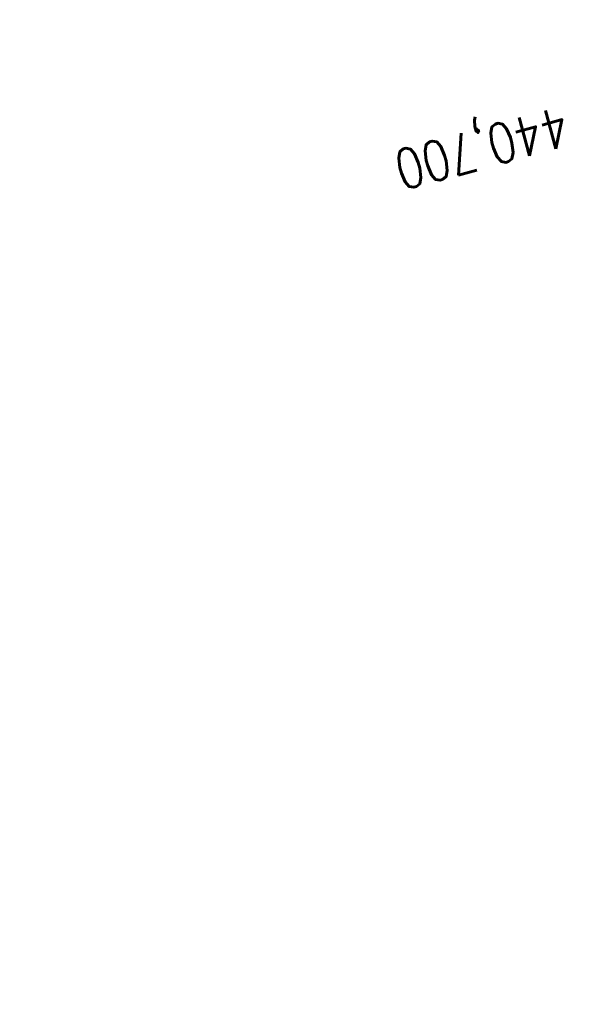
# Model space of a CAD drawing. Extents: x 459406 to 461721, y 413308 to 423218.
# Tile 198 of 256: x 460968 to 461039, y 420681 to 420805. Entities that reach past the tile are written whole.
import ezdxf

# ---------------------------------------------------------------- set-up
doc = ezdxf.new("R2010")
doc.units = 0
doc.header["$LTSCALE"] = 2
doc.header["$MEASUREMENT"] = 0
for name, pattern in [('AUSGEZOGEN', [0]), ('GESTRICHELT', [0.75, 0.5, -0.25]), ('STRICHPT-X3', [3, 1.5, -0.75, 0, -0.75])]:
    doc.linetypes.add(name, pattern=pattern)
for name, color, linetype in [('ACHSE', 1, 'STRICHPT-X3'), ('FBR', 8, 'CONTINUOUS'), ('HEKTOM', 1, 'GESTRICHELT'), ('SCHLITZRINNE', 200, 'AUSGEZOGEN')]:
    doc.layers.add(name, color=color, linetype=linetype)
doc.styles.add('ROMANS', font='romans.shx', dxfattribs={"width": 0.8})

msp = doc.modelspace()

# ---------------------------------------------------------------- linework, layer by layer
at = {"layer": 'ACHSE', "flags": 128}
msp.add_lwpolyline([(459426.66, 423071.8), (459434.7, 423063.96, 0.000009), (459443.64, 423055.23, -0.000014), (459452.58, 423046.49), (459470.47, 423029.03), (459488.36, 423011.57, 0.000028), (459497.3, 423002.83, -0.000019), (459506.25, 422994.1, -0.00001), (459515.19, 422985.37, 0.00001), (459524.14, 422976.64, 0.000005), (459533.08, 422967.9, -0.000014), (459542.03, 422959.17), (459559.91, 422941.71), (459577.8, 422924.24, 0.000014), (459586.74, 422915.51, -0.000007), (459595.69, 422906.78, -0.000007), (459604.63, 422898.05, 0.000014), (459613.58, 422889.31), (459631.47, 422871.85), (459649.35, 422854.38), (459667.24, 422836.92), (459685.13, 422819.45, 0.000014), (459694.07, 422810.72, -0.000007), (459703.02, 422801.99), (459720.91, 422784.53, 0.000016), (459724.89, 422780.63, -0.000005), (459728.88, 422776.74, -0.000854), (459731.57, 422774.11, -0.000319), (459738.76, 422767.03, -0.002071), (459745.75, 422760.08, -0.001348), (459756.42, 422749.33, -0.001735), (459764.66, 422740.93, -0.001541), (459773.86, 422731.42, -0.001535), (459782.49, 422722.39, -0.001533), (459791.08, 422713.29, -0.001538), (459799.62, 422704.14, -0.001542), (459808.08, 422694.96, -0.001544), (459816.48, 422685.73, -0.001539), (459824.84, 422676.42, -0.001534), (459833.15, 422667.06, -0.001539), (459841.38, 422657.67, -0.001538), (459850.2, 422647.48, -0.001798), (459857.69, 422638.72, -0.001274), (459867.54, 422627.04, -0.002004), (459873.76, 422619.57, -0.000175), (459878.95, 422613.28, -0.000644), (459880.36, 422611.57, -0.000005), (459885, 422605.91, 0.000011), (459889.63, 422600.26), (459905.49, 422580.93, -0.000007), (459913.42, 422571.26, 0.000013), (459921.34, 422561.6), (459937.2, 422542.27), (459953.05, 422522.94, -0.000013), (459960.98, 422513.28, 0.000013), (459968.91, 422503.61), (459984.76, 422484.28), (460000.62, 422464.95), (460016.47, 422445.62, -0.000013), (460024.4, 422435.96, 0.000013), (460032.33, 422426.29), (460048.18, 422406.97), (460064.04, 422387.64), (460079.89, 422368.31, -0.000013), (460087.82, 422358.64, 0.000013), (460095.75, 422348.98), (460111.6, 422329.65), (460127.46, 422310.32, -0.000007), (460128.88, 422308.58, -0.000001), (460143.31, 422290.99, -0.000002), (460151.24, 422281.32, 0.000015), (460159.17, 422271.66), (460175.02, 422252.33), (460190.88, 422233, -0.000013), (460198.81, 422223.34, 0.000013), (460206.73, 422213.67), (460222.59, 422194.34), (460238.44, 422175.01), (460254.3, 422155.68, -0.000013), (460262.23, 422146.02, 0.000006), (460270.15, 422136.35, 0.000006), (460286.01, 422117.03, -0.000004), (460301.86, 422097.7, -0.000002), (460317.72, 422078.37, 0.000003), (460333.57, 422059.04, 0.000003), (460349.43, 422039.71, -0.000003), (460365.28, 422020.38, -0.000003), (460381.14, 422001.05, 0.000002), (460396.99, 421981.72, 0.000004), (460412.85, 421962.39, -0.000004), (460428.7, 421943.06, -0.00001), (460444.56, 421923.73, 0.000007), (460460.41, 421904.4, 0.000007), (460476.27, 421885.08, -0.000009), (460492.12, 421865.75, -0.000004), (460500.05, 421856.08, 0.000013), (460507.98, 421846.42), (460523.83, 421827.09), (460539.69, 421807.76, -0.000013), (460547.61, 421798.09, 0.000013), (460555.54, 421788.43), (460571.4, 421769.1), (460587.25, 421749.77, -0.000006), (460593.29, 421742.41, -0.000005), (460600.58, 421733.52, -0.000221), (460600.79, 421733.26, -0.00002), (460603.1, 421730.44, -0.001396), (460609.31, 421722.81, -0.000905), (460618.83, 421711.01, -0.001598), (460625.68, 421702.42, -0.001252), (460634.36, 421691.41, -0.001248), (460642.05, 421681.57, -0.001247), (460649.7, 421671.67, -0.001249), (460657.3, 421661.73, -0.001252), (460664.84, 421651.78, -0.001254), (460672.33, 421641.77, -0.001254), (460679.77, 421631.73, -0.001248), (460687.16, 421621.65, -0.001247), (460694.51, 421611.53, -0.001248), (460701.8, 421601.38, -0.001248), (460709.04, 421591.19, -0.001255), (460716.23, 421580.97, -0.001255), (460723.37, 421570.71, -0.001253), (460730.46, 421560.4, -0.001254), (460737.49, 421550.08, -0.001245), (460744.47, 421539.73, -0.001241), (460751.41, 421529.31, -0.001249), (460758.31, 421518.84, -0.001258), (460765.12, 421508.4, -0.001258), (460771.86, 421497.94, -0.001248), (460778.61, 421487.36, -0.001243), (460785.3, 421476.76, -0.00125), (460791.9, 421466.18, -0.001256), (460798.46, 421455.55, -0.001254), (460804.97, 421444.87, -0.00125), (460811.43, 421434.16, -0.001251), (460817.84, 421423.43, -0.001246), (460824.18, 421412.67, -0.001245), (460830.48, 421401.87, -0.001251), (460836.73, 421391.03, -0.001252), (460842.91, 421380.18, -0.001256), (460849.04, 421369.28, -0.001256), (460855.12, 421358.36, -0.001246), (460861.13, 421347.43, -0.001241), (460867.11, 421336.42, -0.001247), (460873.04, 421325.39, -0.001253), (460878.89, 421314.37, -0.001261), (460884.68, 421303.32, -0.001257), (460890.44, 421292.2, -0.001248), (460896.13, 421281.06, -0.00125), (460901.76, 421269.91, -0.001246), (460907.35, 421258.72, -0.001246), (460912.87, 421247.52, -0.001249), (460918.33, 421236.28, -0.001248), (460923.75, 421225.01, -0.001253), (460929.1, 421213.72, -0.001251), (460934.41, 421202.39, -0.001254), (460939.65, 421191.04, -0.001255), (460944.83, 421179.67, -0.001251), (460949.96, 421168.27, -0.001252), (460955.03, 421156.85, -0.001247), (460960.05, 421145.4, -0.001247), (460965, 421133.92, -0.001248), (460969.9, 421122.43, -0.001246), (460974.75, 421110.9, -0.001255), (460979.54, 421099.33, -0.00126), (460984.26, 421087.78, -0.001252), (460988.91, 421076.22, -0.001243), (460993.53, 421064.56, -0.001243), (460998.11, 421052.87, -0.001254), (461002.58, 421041.26, -0.001259), (461007, 421029.6, -0.001252), (461011.39, 421017.86, -0.001245), (461015.72, 421006.11, -0.001249), (461019.97, 420994.38, -0.00125), (461024.17, 420982.61, -0.001249), (461028.31, 420970.81, -0.00125), (461032.39, 420959.01, -0.001248), (461036.42, 420947.16, -0.001254), (461040.39, 420935.29, -0.001259), (461044.29, 420923.43, -0.001252), (461048.13, 420911.58, -0.001245), (461051.92, 420899.63, -0.001244), (461055.66, 420887.66, -0.001252), (461059.32, 420875.75, -0.001256), (461062.91, 420863.81, -0.001249), (461066.47, 420851.79, -0.001248), (461069.97, 420839.76, -0.001254), (461073.39, 420827.77, -0.001253), (461076.75, 420815.75, -0.001249), (461080.06, 420803.67, -0.001247), (461083.31, 420791.58, -0.001252), (461086.49, 420779.52, -0.001251), (461089.61, 420767.44, -0.001245), (461092.68, 420755.29, -0.001248), (461095.69, 420743.15, -0.001251), (461098.63, 420731.01, -0.001257), (461101.69, 420718.09, -0.001425), (461104.33, 420706.67, -0.001081), (461107.66, 420691.93, -0.001652), (461109.79, 420682.28, -0.000251), (461111.91, 420672.48, -0.000696), (461112.67, 420668.95, -0.000002), (461114.48, 420660.43, -0.000008), (461115.03, 420657.83), (461120.24, 420633.38), (461125.45, 420608.93), (461130.65, 420584.48), (461135.85, 420560.02, -0.000004), (461138.46, 420547.8, 0.000004), (461141.06, 420535.57), (461146.27, 420511.12), (461151.47, 420486.67), (461161.88, 420437.76)], format="xyb", dxfattribs=at)
at = {"layer": 'FBR'}
for points in [[(461096.7, 420808.2, -0.001247), (461099.98, 420796.02, -0.001252), (461103.18, 420783.87, -0.001251), (461106.32, 420771.71, -0.001245), (461109.41, 420759.48, -0.001248), (461112.44, 420747.25, -0.001251), (461115.4, 420735.03, -0.001257), (461118.49, 420722.03, -0.001425), (461121.15, 420710.51, -0.001081), (461124.5, 420695.7, -0.001652), (461126.65, 420685.93, -0.000251), (461128.77, 420676.12, -0.000696), (461129.54, 420672.54, -0.000002), (461131.35, 420664.02, -0.000008), (461131.91, 420661.42), (461137.11, 420636.97), (461142.32, 420612.52), (461147.52, 420588.07), (461152.73, 420563.62, -0.000004), (461155.33, 420551.39, 0.000004), (461157.93, 420539.16)], [(461074.82, 420815.22, -0.001249), (461078.13, 420803.15, -0.001247), (461081.38, 420791.06, -0.001252), (461084.55, 420779.01, -0.001251), (461087.67, 420766.94, -0.001245), (461090.74, 420754.81, -0.001248), (461093.75, 420742.67, -0.001251), (461096.68, 420730.55, -0.001257), (461099.74, 420717.63, -0.001425), (461102.38, 420706.23, -0.001081), (461105.71, 420691.5, -0.001652), (461107.84, 420681.85, -0.000251), (461109.96, 420672.06, -0.000696), (461110.71, 420668.53, -0.000002), (461112.53, 420660.01, -0.000008), (461113.08, 420657.42), (461118.28, 420632.96), (461123.49, 420608.51), (461128.69, 420584.06)], [(461133.9, 420559.61, -0.000004), (461136.5, 420547.38, 0.000004), (461139.1, 420535.15)], [(461095.8, 420665.36, -0.000009), (461096.45, 420662.27, -0.000005), (461097.61, 420656.84)], [(461163.83, 420419.01, -0.000002), (461165.13, 420412.89)]]:
    msp.add_lwpolyline(points, format="xyb", dxfattribs=at)
at = {"layer": 'SCHLITZRINNE'}
msp.add_lwpolyline([(461078.67, 420816.28, -0.001249), (461081.99, 420804.2, -0.001247), (461085.24, 420792.09, -0.001252), (461088.43, 420780.02, -0.001251), (461091.55, 420767.94, -0.001245), (461094.62, 420755.78, -0.001248), (461097.63, 420743.62, -0.001251), (461100.57, 420731.48, -0.001257), (461103.64, 420718.55, -0.001425), (461106.28, 420707.12, -0.001081), (461109.62, 420692.37, -0.001652), (461111.75, 420682.7, -0.000251), (461113.87, 420672.91, -0.000696), (461114.62, 420669.37, -0.000002), (461116.44, 420660.85, -0.000008), (461116.99, 420658.25), (461122.2, 420633.8), (461123.16, 420629.26)], format="xyb", dxfattribs=at)

# ---------------------------------------------------------------- texts
at = {"layer": 'HEKTOM', "style": 'ROMANS', "width": 0.8}
msp.add_text('440,700', height=5, rotation=195.1954, dxfattribs=at).set_placement((461035.97, 420794.28))

doc.saveas('drawing.dxf')
